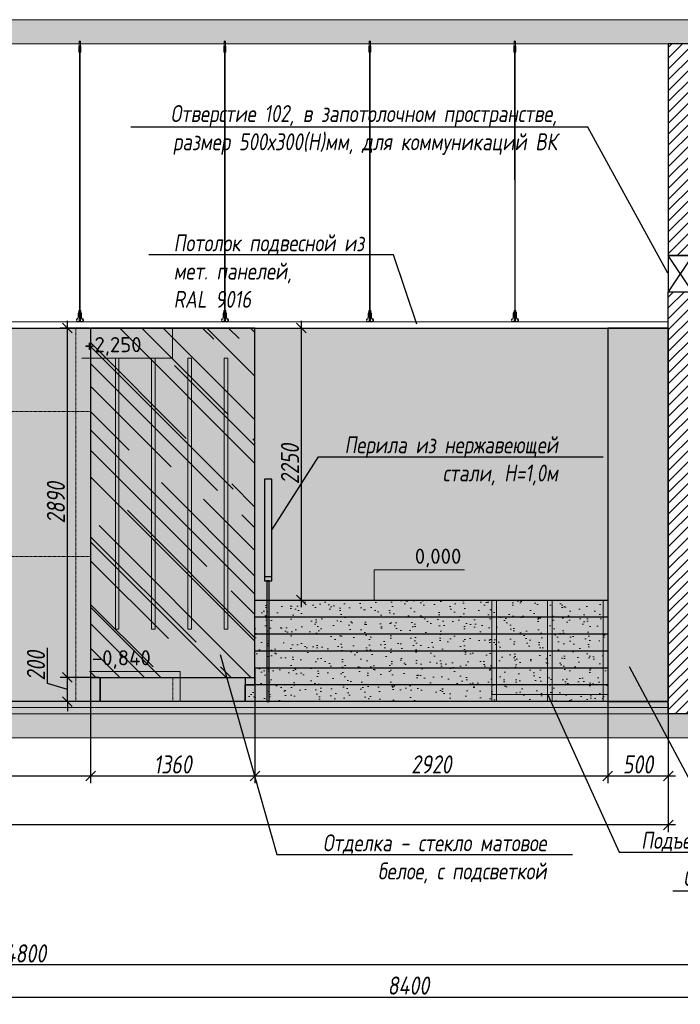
# Model space of a CAD drawing. Header units: millimetres. Extents: x -173851 to 481338, y -267897 to -21875.
# Tile 21 of 126: x -84043 to -78576, y -259820 to -251676. Entities that reach past the tile are written whole.
import ezdxf
from ezdxf import colors
from ezdxf.entities.mleader import LeaderData, LeaderLine
from ezdxf.math import Vec2, Vec3

# ---------------------------------------------------------------- set-up
doc = ezdxf.new("R2010")
doc.units = ezdxf.units.MM
doc.linetypes.add('DASHDOT', pattern=[25.4, 12.7, -6.35, 0, -6.35])
doc.layers.get('Defpoints').update_dxf_attribs({"color": 31})
for name, color, linetype, lineweight in [('01 Остекление', 152, 'Continuous', 5), ('3_RC_Ceiling', 253, 'Continuous', 5), ('A-DETL-GENF', 7, 'Continuous', 5), ('dim_obm', 94, 'Continuous', 9)]:
    doc.layers.add(name, color=color, linetype=linetype, lineweight=lineweight)
doc.layers.add('A-GLAS', color=7, linetype='Continuous')
for name, color, linetype, lineweight, true_color in [('dim_per', 7, 'Continuous', 9, 0x172e00), ('dim_razv', 7, 'DASHDOT', 9, 0x0d1b0d), ('МеБель', 7, 'Continuous', 5, 0x3900e6)]:
    doc.layers.add(name, color=color, linetype=linetype, lineweight=lineweight, true_color=true_color)
doc.styles.add('fl_iso paper', font='isocpeur.ttf', dxfattribs={"width": 0.8, "oblique": 10})
doc.styles.add('GODT type AU', font='isocpeur.ttf')
doc.styles.add('ГОСТ', font='isocpeur.ttf')
doc.dimstyles.new('In tre 1_50', dxfattribs={"dimtxt": 150, "dimasz": 80, "dimexe": 60, "dimexo": 10, "dimgap": 20, "dimtad": 1, "dimdec": 0, "dimrnd": 5, "dimzin": 0, "dimdsep": 46, "dimtxsty": 'fl_iso paper', "dimblk": 'OBLIQUE', "dimcen": 0, "dimdle": 60, "dimadec": 0, "dimazin": 0, "dimtfac": 1, "dimtdec": 0, "dimtofl": 0, "dimtmove": 1, "dimatfit": 1, "dimfxl": 40, "dimtolj": 1, "dimtzin": 0, "dimarcsym": 1})

# ---------------------------------------------------------------- blocks, each defined once
blk = doc.blocks.new('*U538')
at = {"layer": '3_RC_Ceiling', "ltscale": 20}
for p, q in [((490272.3, -63338.4), (490277.8, -63338.4)), ((490274.8, -63286.1), (490274.8, -63346)), ((490284.8, -63324.2), (490274.8, -63324.2)), ((490284.8, -63346), (490274.8, -63346)), ((490277.8, -63325.4), (490277.8, -63346)), ((490277.8, -63373.7), (490277.8, -63333)), ((490279.8, -63281.2), (490279.8, -63300.4)), ((490281.8, -63325.4), (490281.8, -63346)), ((490281.8, -63373.7), (490281.8, -63332.9)), ((490281.8, -63338.4), (490287.3, -63338.4)), ((490284.8, -63286.1), (490284.8, -63346)), ((490272.3, -63366.9), (490277.8, -63366.9)), ((490277.9, -65491.9), (490277.8, -63380)), ((490281.8, -63366.9), (490287.3, -63366.9)), ((490281.9, -65491.9), (490281.8, -63380)), ((490272.4, -65524.1), (490277.9, -65524.1)), ((490272.4, -65552.6), (490277.9, -65552.6)), ((490277.9, -65511.1), (490277.9, -65482.6)), ((490277.9, -65559.3), (490277.9, -65518.6)), ((490281.9, -65511.1), (490281.9, -65482.6)), ((490281.9, -65559.4), (490281.9, -65518.6)), ((490281.9, -65524.1), (490287.4, -65524.1)), ((490281.9, -65552.6), (490287.4, -65552.6)), ((490285.6, -65568.8), (490274.1, -65568.8)), ((490274.1, -65586.8), (490274.1, -65597.8)), ((490274.1, -65597.8), (490274.1, -65604.3)), ((490276.5, -65574.8), (490276.5, -65571.4)), ((490277.9, -65570.9), (490277, -65570.9)), ((490277.9, -65575.3), (490277, -65575.3)), ((490277.4, -65574.8), (490277.3, -65570.9)), ((490277.9, -65574.8), (490277.4, -65574.8)), ((490277.9, -65582.5), (490277.9, -65566.3)), ((490281.9, -65582.5), (490281.9, -65566.3)), ((490282.8, -65570.9), (490281.9, -65570.9)), ((490282.4, -65574.8), (490281.9, -65574.8)), ((490282.8, -65575.3), (490281.9, -65575.3)), ((490282.4, -65574.8), (490282.4, -65570.9)), ((490283.3, -65574.8), (490283.3, -65571.4)), ((490285.6, -65586.8), (490285.6, -65597.8)), ((490285.6, -65597.8), (490285.6, -65604.3))]:
    blk.add_line(p, q, dxfattribs=at)
at = {"layer": '3_RC_Ceiling', "ltscale": 20, "elevation": -5.1}
blk.add_lwpolyline([(490272.3, -63327.7), (490272.3, -63378.5, 0.311691), (490287.3, -63378.5), (490287.3, -63327.7, 0.333333)], format="xyb", close=True, dxfattribs=at)
at = {"layer": '3_RC_Ceiling', "ltscale": 20}
for points in [[(490282, -63333.4, 0.15158), (490281.8, -63333, 0.106977), (490281.4, -63332.5, 0.07462), (490280.7, -63332.2, 0.061287), (490279.8, -63332.1, 0.061287), (490279, -63332.2, 0.07462), (490278.3, -63332.5, 0.106977), (490277.8, -63333, 0.15158), (490277.7, -63333.4, 0.156429), (490277.8, -63333.9, 0.106977)], [(490282, -63333.5, -0.164855), (490281.8, -63333.9, -0.106977)], [(490282, -63373.2, -0.15158), (490281.8, -63373.7, -0.106977), (490281.4, -63374.1, -0.07462), (490280.7, -63374.4, -0.061287), (490279.8, -63374.5, -0.061287), (490279, -63374.4, -0.07462), (490278.3, -63374.1, -0.106977), (490277.8, -63373.7, -0.15158), (490277.7, -63373.2, -0.156429), (490277.8, -63372.7, -0.106977)], [(490281.8, -63372.7, -0.164855), (490282, -63373.2, -0.15158)], [(490287.4, -65524.7, -0.160742), (490293.9, -65538), (490293.9, -65568.4, 0.196304), (490301, -65585.9, -0.186577), (490301.9, -65587.9, 0.403263), (490303.4, -65589.3), (490303.4, -65589.3, 0.315299), (490304.8, -65588.4), (490305, -65587.7, -0.253979), (490306.1, -65586.8, -0.113914), (490306.5, -65586.8, -0.349227), (490307.7, -65588.2), (490307.7, -65590.4, -0.065543), (490307.5, -65591.7), (490306.1, -65596.9, -0.339454), (490296.4, -65604.3), (490263.3, -65604.3, -0.339454), (490253.6, -65596.9), (490252.2, -65591.7, -0.065543), (490252, -65590.4), (490252, -65588.2, -0.349227), (490253.2, -65586.8, -0.113914), (490253.6, -65586.8, -0.253979), (490254.7, -65587.7), (490254.9, -65588.4, 0.315299), (490256.4, -65589.3), (490256.4, -65589.3, 0.403263), (490257.9, -65587.9, -0.186577), (490258.7, -65585.9, 0.196304), (490265.9, -65568.4), (490265.9, -65538, -0.160742), (490272.4, -65524.7)], [(490282, -65519.1, 0.15158), (490281.9, -65518.6, 0.106977), (490281.4, -65518.2, 0.07462), (490280.7, -65517.9, 0.061287), (490279.9, -65517.8, 0.061287), (490279, -65517.9, 0.07462), (490278.3, -65518.2, 0.106977), (490277.8, -65518.6, 0.15158), (490277.7, -65519.1, 0.156429), (490277.9, -65519.6, 0.106977)], [(490282, -65519.1, -0.164855), (490281.9, -65519.6, -0.106977)], [(490285.6, -65588.8), (490286.4, -65588.8, 0.414214), (490286.9, -65588.3), (490286.9, -65587.3, 0.414214), (490286.4, -65586.8), (490273.4, -65586.8, 0.414214), (490272.9, -65587.3), (490272.9, -65588.3, 0.414214), (490273.4, -65588.8), (490274.1, -65588.8)], [(490285.6, -65595.8), (490286.4, -65595.8, -0.414214), (490286.9, -65596.3), (490286.9, -65597.3, -0.414214), (490286.4, -65597.8), (490273.4, -65597.8, -0.414214), (490272.9, -65597.3), (490272.9, -65596.3, -0.414214), (490273.4, -65595.8), (490274.1, -65595.8)], [(490285.6, -65604.3), (490285.6, -65605.3, -0.414214), (490282.6, -65608.3), (490277.1, -65608.3, -0.414214), (490274.1, -65605.3), (490274.1, -65604.3)], [(490282, -65558.9, -0.15158), (490281.9, -65559.3, -0.106977), (490281.4, -65559.8, -0.07462), (490280.7, -65560.1, -0.061287), (490279.9, -65560.2, -0.061287), (490279, -65560.1, -0.07462), (490278.3, -65559.8, -0.106977), (490277.8, -65559.3, -0.15158), (490277.7, -65558.9, -0.156429), (490277.9, -65558.4, -0.106977)], [(490281.9, -65558.4, -0.164855), (490282, -65558.9, -0.15158)]]:
    blk.add_lwpolyline(points, format="xyb", dxfattribs=at)
blk.add_lwpolyline([(490272.4, -65513.4), (490272.4, -65564.2, 0.311691), (490287.4, -65564.2), (490287.4, -65513.4, 0.333333)], format="xyb", close=True, dxfattribs=at)
at = {"layer": '3_RC_Ceiling', "ltscale": 20, "const_width": 2.22}
blk.add_lwpolyline([(490307.6, -65584.7, -1), (490312.1, -65584.7), (490312.1, -65586.3, -0.267949), (490311.4, -65587.5, 0.57735), (490311.4, -65589.9, -0.267949), (490312.1, -65591.1), (490312.1, -65593.7, -0.267949), (490311.4, -65594.9, 0.57735), (490311.4, -65597.3, -0.267949), (490312.1, -65598.5), (490312.1, -65601.2, -0.267949), (490311.4, -65602.4, 0.57735), (490311.4, -65604.8, -0.267949), (490312.1, -65606), (490312.1, -65608.8, -0.414214), (490310.7, -65610.2), (490304.5, -65610.2, -0.247529), (490303.3, -65609.6, 0.247529), (490302.2, -65609), (490298.3, -65609, 0.247529), (490297.1, -65609.6, -0.247529), (490296, -65610.2), (490282.3, -65610.2, -0.267949), (490281.1, -65609.5, 0.57735), (490278.7, -65609.5, -0.267949), (490277.5, -65610.2), (490263.7, -65610.2, -0.247529), (490262.6, -65609.6, 0.247529), (490261.4, -65609), (490257.6, -65609, 0.247529), (490256.4, -65609.6, -0.247529), (490255.3, -65610.2), (490249, -65610.2, -0.414214), (490247.6, -65608.8), (490247.6, -65606, -0.267949), (490248.3, -65604.8, 0.57735), (490248.3, -65602.4, -0.267949), (490247.6, -65601.2), (490247.6, -65598.5, -0.267949), (490248.3, -65597.3, 0.57735), (490248.3, -65594.9, -0.267949), (490247.6, -65593.7), (490247.6, -65591.1, -0.267949), (490248.3, -65589.9, 0.57735), (490248.3, -65587.5, -0.267949), (490247.6, -65586.3), (490247.6, -65584.7, -1), (490252.1, -65584.7, -1)], format="xyb", dxfattribs=at)
at = {"layer": '3_RC_Ceiling', "ltscale": 20, "flags": 128}
blk.add_lwpolyline([(490285.6, -65586.8, -0.414214), (490286.1, -65586.3), (490286.6, -65586.3), (490286.6, -65573.3), (490286.1, -65573.3, -0.414214), (490285.6, -65572.8), (490285.6, -65567.9), (490274.1, -65567.9), (490274.1, -65572.8, -0.414214), (490273.6, -65573.3), (490273.1, -65573.3), (490273.1, -65586.3), (490273.6, -65586.3, -0.414214), (490274.1, -65586.8)], format="xyb", dxfattribs=at)
at = {"layer": '3_RC_Ceiling', "ltscale": 20}
for centre in [(490279.8, -63342.2), (490279.8, -63362.2), (490279.9, -65527.8), (490279.9, -65547.8)]:
    blk.add_circle(centre, 1.6, dxfattribs=at)
for centre, radius, start, end in [((490279.8, -63352.2), 2.8, 131.81165, 228.19115), ((490279.8, -63352.2), 2.8, 131.81165, 228.19115), ((490279.8, -63352.2), 2.8, 48.19102, 131.81165), ((490279.8, -63352.2), 2.8, 228.19115, 311.81178), ((490279.8, -63352.2), 2.8, 311.81178, 48.19102), ((490279.9, -65537.8), 2.8, 131.81165, 228.19115), ((490279.9, -65537.8), 2.8, 131.81165, 228.19115), ((490279.9, -65537.8), 2.8, 48.19102, 131.81165), ((490279.9, -65537.8), 2.8, 228.19115, 311.81178), ((490279.9, -65537.8), 2.8, 311.81178, 48.19102), ((490277, -65571.4), 0.5, 90.0014, 180.0014), ((490277, -65574.8), 0.5, 180.0014, 270.0014), ((490278.4, -65582.5), 0.531, 180.0014, 219.64067), ((490279.1, -65581.9), 1.44, 219.64067, 243.43635), ((490279.6, -65581), 2.48, 243.43635, 258.30048), ((490279.9, -65579.5), 3.99, 258.30048, 270.0014), ((490279.9, -65579.5), 3.99, 270.0014, 281.70232), ((490280.2, -65581), 2.48, 281.70232, 296.56645), ((490280.6, -65581.9), 1.44, 296.56645, 320.36213), ((490281.3, -65582.5), 0.531, 320.36213, 0.0014), ((490282.8, -65571.4), 0.5, 0.0014, 90.0014), ((490282.8, -65574.8), 0.5, 270.0014, 0.0014)]:
    blk.add_arc(centre, radius, start, end, dxfattribs=at)
blk = doc.blocks.new('*U856')
at = {"layer": '3_RC_Ceiling'}
blk.add_blockref('*U538', (-490279.9, 65157.8, 2.5), dxfattribs=at)
blk = doc.blocks.new('*U857')
at = {"color": 0, "linetype": 'ByBlock', "lineweight": -2, "transparency": 16777216}
for p in [(0, 0), (1200, 0), (2400, 0), (3600, 0)]:
    blk.add_blockref('*U856', p, dxfattribs=at)
blk = doc.blocks.new('*U174')
h = blk.add_hatch(color=256)
h.paths.add_polyline_path([(-1212, 212), (-1184, 240), (-1000, 57), (-1000, 0)])
h.paths.add_polyline_path([(-816, 240), (-788, 212), (-1000, 0), (-1000, 57)])
for p, q in [((-1000, 500), (-2500, 500)), ((-1000, 0), (-1000, 500)), ((-1500, 0), (0, 0))]:
    blk.add_line(p, q)
at = {"style": 'ГОСТ', "oblique": 10}
blk.add_attdef('ОТМЕТКА', (-2585, 600), '', height=350, dxfattribs=at)
blk = doc.blocks.new('*U175')
h = blk.add_hatch(color=256)
h.paths.add_polyline_path([(-1212, -212), (-1184, -240), (-1000, -57), (-1000, 0)])
h.paths.add_polyline_path([(-816, -240), (-788, -212), (-1000, 0), (-1000, -57)])
for p, q in [((-1500, 0), (0, 0)), ((-1000, 0), (-1000, -500)), ((-1000, -500), (-2500, -500))]:
    blk.add_line(p, q)
at = {"style": 'ГОСТ', "oblique": 10}
blk.add_attdef('ОТМЕТКА', (-2585, -400), '', height=350, dxfattribs=at)
blk = doc.blocks.new('_Oblique')
at = {"color": 0, "linetype": 'ByBlock', "lineweight": -2}
blk.add_line((-0.5, -0.5), (0.5, 0.5), dxfattribs=at)
blk = doc.blocks.new('*D876')
at = {"color": 0, "linetype": 'ByBlock', "lineweight": -2, "transparency": 16777216}
for p, q in [((-83456.2, -257094.2), (-83456.2, -257991.2)), ((-90926.2, -257280.5), (-90926.2, -257991.2)), ((-90986.2, -257931.2), (-83396.2, -257931.2))]:
    blk.add_line(p, q, dxfattribs=at)
at = {"layer": 'Defpoints', "color": 0, "linetype": 'ByBlock', "transparency": 16777216}
for p in [(-83456.2, -257084.2), (-90926.2, -257270.5), (-83456.2, -257931.2)]:
    blk.add_point(p, dxfattribs=at)
at = {"color": 0, "linetype": 'ByBlock', "lineweight": -2, "transparency": 16777216, "xscale": 80, "yscale": 80, "zscale": 80, "rotation": 180}
blk.add_blockref('_Oblique', (-90926.2, -257931.2), dxfattribs=at)
at = {"color": 0, "linetype": 'ByBlock', "lineweight": -2, "transparency": 16777216, "xscale": 80, "yscale": 80, "zscale": 80}
blk.add_blockref('_Oblique', (-83456.2, -257931.2), dxfattribs=at)
at = {"color": 0, "linetype": 'ByBlock', "transparency": 16777216, "insert": (-87191.2, -257836.2), "char_height": 150, "attachment_point": 5, "style": 'fl_iso paper'}
blk.add_mtext('\\A1;7470', dxfattribs=at)
blk = doc.blocks.new('*D877')
at = {"color": 0, "linetype": 'ByBlock', "lineweight": -2, "transparency": 16777216}
for p, q in [((-83456.2, -257094.2), (-83456.2, -257991.2)), ((-82096.2, -257046.5), (-82096.2, -257991.2)), ((-83516.2, -257931.2), (-82036.2, -257931.2))]:
    blk.add_line(p, q, dxfattribs=at)
at = {"layer": 'Defpoints', "color": 0, "linetype": 'ByBlock', "transparency": 16777216}
for p in [(-83456.2, -257084.2), (-82096.2, -257036.5), (-82096.2, -257931.2)]:
    blk.add_point(p, dxfattribs=at)
at = {"color": 0, "linetype": 'ByBlock', "lineweight": -2, "transparency": 16777216, "xscale": 80, "yscale": 80, "zscale": 80, "rotation": 180}
blk.add_blockref('_Oblique', (-83456.2, -257931.2), dxfattribs=at)
at = {"color": 0, "linetype": 'ByBlock', "lineweight": -2, "transparency": 16777216, "xscale": 80, "yscale": 80, "zscale": 80}
blk.add_blockref('_Oblique', (-82096.2, -257931.2), dxfattribs=at)
at = {"color": 0, "linetype": 'ByBlock', "transparency": 16777216, "insert": (-82776.2, -257836.2), "char_height": 150, "attachment_point": 5, "style": 'fl_iso paper'}
blk.add_mtext('\\A1;1360', dxfattribs=at)
blk = doc.blocks.new('*D878')
at = {"color": 0, "linetype": 'ByBlock', "lineweight": -2, "transparency": 16777216}
for p, q in [((-82096.2, -257046.5), (-82096.2, -257991.2)), ((-79176.2, -257186.5), (-79176.2, -257991.2)), ((-82156.2, -257931.2), (-79116.2, -257931.2))]:
    blk.add_line(p, q, dxfattribs=at)
at = {"layer": 'Defpoints', "color": 0, "linetype": 'ByBlock', "transparency": 16777216}
for p in [(-82096.2, -257036.5), (-79176.2, -257176.5), (-79176.2, -257931.2)]:
    blk.add_point(p, dxfattribs=at)
at = {"color": 0, "linetype": 'ByBlock', "lineweight": -2, "transparency": 16777216, "xscale": 80, "yscale": 80, "zscale": 80, "rotation": 180}
blk.add_blockref('_Oblique', (-82096.2, -257931.2), dxfattribs=at)
at = {"color": 0, "linetype": 'ByBlock', "lineweight": -2, "transparency": 16777216, "xscale": 80, "yscale": 80, "zscale": 80}
blk.add_blockref('_Oblique', (-79176.2, -257931.2), dxfattribs=at)
at = {"color": 0, "linetype": 'ByBlock', "transparency": 16777216, "insert": (-80636.2, -257836.2), "char_height": 150, "attachment_point": 5, "style": 'fl_iso paper'}
blk.add_mtext('\\A1;2920', dxfattribs=at)
blk = doc.blocks.new('*D879')
at = {"color": 0, "linetype": 'ByBlock', "lineweight": -2, "transparency": 16777216}
for p, q in [((-79176.2, -257186.5), (-79176.2, -257991.2)), ((-78676.3, -257326.4), (-78676.3, -257991.2)), ((-79236.2, -257931.2), (-78616.3, -257931.2))]:
    blk.add_line(p, q, dxfattribs=at)
at = {"layer": 'Defpoints', "color": 0, "linetype": 'ByBlock', "transparency": 16777216}
for p in [(-79176.2, -257176.5), (-78676.3, -257316.4), (-78676.3, -257931.2)]:
    blk.add_point(p, dxfattribs=at)
at = {"color": 0, "linetype": 'ByBlock', "lineweight": -2, "transparency": 16777216, "xscale": 80, "yscale": 80, "zscale": 80, "rotation": 180}
blk.add_blockref('_Oblique', (-79176.2, -257931.2), dxfattribs=at)
at = {"color": 0, "linetype": 'ByBlock', "lineweight": -2, "transparency": 16777216, "xscale": 80, "yscale": 80, "zscale": 80}
blk.add_blockref('_Oblique', (-78676.3, -257931.2), dxfattribs=at)
at = {"color": 0, "linetype": 'ByBlock', "transparency": 16777216, "insert": (-78926.3, -257836.2), "char_height": 150, "attachment_point": 5, "style": 'fl_iso paper'}
blk.add_mtext('\\A1;500', dxfattribs=at)
blk = doc.blocks.new('*D880')
at = {"color": 0, "linetype": 'ByBlock', "lineweight": -2, "transparency": 16777216}
for p, q in [((-91925.6, -256904.5), (-91925.6, -258396)), ((-78676.3, -257326.4), (-78676.3, -258396)), ((-78616.3, -258336), (-91985.6, -258336))]:
    blk.add_line(p, q, dxfattribs=at)
at = {"layer": 'Defpoints', "color": 0, "linetype": 'ByBlock', "transparency": 16777216}
for p in [(-91925.6, -256894.5), (-78676.3, -257316.4), (-91925.6, -258336)]:
    blk.add_point(p, dxfattribs=at)
at = {"color": 0, "linetype": 'ByBlock', "lineweight": -2, "transparency": 16777216, "xscale": 80, "yscale": 80, "zscale": 80, "rotation": 180}
blk.add_blockref('_Oblique', (-91925.6, -258336), dxfattribs=at)
at = {"color": 0, "linetype": 'ByBlock', "lineweight": -2, "transparency": 16777216, "xscale": 80, "yscale": 80, "zscale": 80}
blk.add_blockref('_Oblique', (-78676.3, -258336), dxfattribs=at)
at = {"color": 0, "linetype": 'ByBlock', "transparency": 16777216, "insert": (-85301, -258241), "char_height": 150, "attachment_point": 5, "style": 'fl_iso paper'}
blk.add_mtext('\\A1;13250', dxfattribs=at)
blk = doc.blocks.new('*D886')
at = {"color": 0, "linetype": 'ByBlock', "lineweight": -2, "transparency": 16777216}
for p, q in [((-83813.9, -257166.9), (-83813.9, -256872.5)), ((-83648.9, -257116.4), (-83648.9, -257036.4)), ((-83648.9, -257216.4), (-83813.9, -257166.9)), ((-83386.2, -257116.4), (-83708.9, -257116.4)), ((-83648.9, -257316.4), (-83648.9, -257116.4)), ((-83386.2, -257316.4), (-83708.9, -257316.4)), ((-83648.9, -257316.4), (-83648.9, -257396.4))]:
    blk.add_line(p, q, dxfattribs=at)
at = {"layer": 'Defpoints', "color": 0, "linetype": 'ByBlock', "transparency": 16777216}
for p in [(-83648.9, -257116.4), (-83376.2, -257116.4), (-83376.2, -257316.4)]:
    blk.add_point(p, dxfattribs=at)
at = {"color": 0, "linetype": 'ByBlock', "lineweight": -2, "transparency": 16777216, "xscale": 80, "yscale": 80, "zscale": 80}
for p, rotation in [((-83648.9, -257116.4), 270), ((-83648.9, -257316.4), 90)]:
    blk.add_blockref('_Oblique', p, dxfattribs=dict(at, rotation=rotation))
at = {"color": 0, "linetype": 'ByBlock', "transparency": 16777216, "insert": (-83908.9, -257019.7), "char_height": 150, "attachment_point": 5, "rotation": 90, "style": 'fl_iso paper'}
blk.add_mtext('\\A1;200', dxfattribs=at)
blk = doc.blocks.new('*D887')
at = {"color": 0, "linetype": 'ByBlock', "lineweight": -2, "transparency": 16777216}
for p, q in [((-83466.2, -254226.5), (-83708.9, -254226.5)), ((-83648.9, -257176.4), (-83648.9, -254166.5)), ((-83386.2, -257116.4), (-83708.9, -257116.4))]:
    blk.add_line(p, q, dxfattribs=at)
at = {"layer": 'Defpoints', "color": 0, "linetype": 'ByBlock', "transparency": 16777216}
for p in [(-83648.9, -254226.5), (-83456.2, -254226.5), (-83376.2, -257116.4)]:
    blk.add_point(p, dxfattribs=at)
at = {"color": 0, "linetype": 'ByBlock', "lineweight": -2, "transparency": 16777216, "xscale": 80, "yscale": 80, "zscale": 80}
for p, rotation in [((-83648.9, -254226.5), 90), ((-83648.9, -257116.4), 270)]:
    blk.add_blockref('_Oblique', p, dxfattribs=dict(at, rotation=rotation))
at = {"color": 0, "linetype": 'ByBlock', "transparency": 16777216, "insert": (-83743.9, -255671.5), "char_height": 150, "attachment_point": 5, "rotation": 90, "style": 'fl_iso paper'}
blk.add_mtext('\\A1;2890', dxfattribs=at)
blk = doc.blocks.new('*D888')
at = {"color": 0, "linetype": 'ByBlock', "lineweight": -2, "transparency": 16777216}
for p, q in [((-81847.1, -254226.5), (-81651.5, -254226.5)), ((-81711.5, -256536.5), (-81711.5, -254166.5)), ((-81847.1, -256476.5), (-81651.5, -256476.5))]:
    blk.add_line(p, q, dxfattribs=at)
at = {"layer": 'Defpoints', "color": 0, "linetype": 'ByBlock', "transparency": 16777216}
for p in [(-81857.1, -254226.5), (-81711.5, -254226.5), (-81857.1, -256476.5)]:
    blk.add_point(p, dxfattribs=at)
at = {"color": 0, "linetype": 'ByBlock', "lineweight": -2, "transparency": 16777216, "xscale": 80, "yscale": 80, "zscale": 80}
for p, rotation in [((-81711.5, -254226.5), 90), ((-81711.5, -256476.5), 270)]:
    blk.add_blockref('_Oblique', p, dxfattribs=dict(at, rotation=rotation))
at = {"color": 0, "linetype": 'ByBlock', "transparency": 16777216, "insert": (-81806.5, -255351.5), "char_height": 150, "attachment_point": 5, "rotation": 90, "style": 'fl_iso paper'}
blk.add_mtext('\\A1;2250', dxfattribs=at)
blk = doc.blocks.new('*U874')
h = blk.add_hatch(color=256)
h.paths.add_polyline_path([(1212, 212), (1184, 240), (1000, 57), (1000, 0)])
h.paths.add_polyline_path([(816, 240), (788, 212), (1000, 0), (1000, 57)])
for p, q in [((1000, 0), (1000, 500)), ((1000, 500), (2500, 500)), ((1500, 0), (0, 0))]:
    blk.add_line(p, q)
at = {"style": 'ГОСТ', "oblique": 10}
blk.add_attdef('ОТМЕТКА', (1500, 600), '', height=350, dxfattribs=at)
blk = doc.blocks.new('*D890')
at = {"color": 0, "linetype": 'ByBlock', "lineweight": -2, "transparency": 16777216}
for p, q in [((-76625.9, -258894.5), (-76625.9, -259820.2)), ((-85025.9, -259620.9), (-85025.9, -259820.2)), ((-85085.9, -259760.2), (-76565.9, -259760.2))]:
    blk.add_line(p, q, dxfattribs=at)
at = {"layer": 'Defpoints', "color": 0, "linetype": 'ByBlock', "transparency": 16777216}
for p in [(-76625.9, -258884.5), (-85025.9, -259610.9), (-76625.9, -259760.2)]:
    blk.add_point(p, dxfattribs=at)
at = {"color": 0, "linetype": 'ByBlock', "lineweight": -2, "transparency": 16777216, "xscale": 80, "yscale": 80, "zscale": 80, "rotation": 180}
blk.add_blockref('_Oblique', (-85025.9, -259760.2), dxfattribs=at)
at = {"color": 0, "linetype": 'ByBlock', "lineweight": -2, "transparency": 16777216, "xscale": 80, "yscale": 80, "zscale": 80}
blk.add_blockref('_Oblique', (-76625.9, -259760.2), dxfattribs=at)
at = {"color": 0, "linetype": 'ByBlock', "transparency": 16777216, "insert": (-80825.9, -259665.2), "char_height": 150, "attachment_point": 5, "style": 'fl_iso paper'}
blk.add_mtext('\\A1;8400', dxfattribs=at)
blk = doc.blocks.new('*D891')
at = {"color": 0, "linetype": 'ByBlock', "lineweight": -2, "transparency": 16777216}
for p, q in [((-91425.9, -258952.6), (-91425.9, -259554.6)), ((-76625.9, -258894.5), (-76625.9, -259554.6)), ((-76565.9, -259494.6), (-91485.9, -259494.6))]:
    blk.add_line(p, q, dxfattribs=at)
at = {"layer": 'Defpoints', "color": 0, "linetype": 'ByBlock', "transparency": 16777216}
for p in [(-76625.9, -258884.5), (-91425.9, -258942.6), (-91425.9, -259494.6)]:
    blk.add_point(p, dxfattribs=at)
at = {"color": 0, "linetype": 'ByBlock', "lineweight": -2, "transparency": 16777216, "xscale": 80, "yscale": 80, "zscale": 80, "rotation": 180}
blk.add_blockref('_Oblique', (-91425.9, -259494.6), dxfattribs=at)
at = {"color": 0, "linetype": 'ByBlock', "lineweight": -2, "transparency": 16777216, "xscale": 80, "yscale": 80, "zscale": 80}
blk.add_blockref('_Oblique', (-76625.9, -259494.6), dxfattribs=at)
at = {"color": 0, "linetype": 'ByBlock', "transparency": 16777216, "insert": (-84025.9, -259399.6), "char_height": 150, "attachment_point": 5, "style": 'fl_iso paper'}
blk.add_mtext('\\A1;14800', dxfattribs=at)

msp = doc.modelspace()

# ---------------------------------------------------------------- hatches: boundary and pattern name
at = {"lineweight": 13}
h = msp.add_hatch(color=253, dxfattribs=at)
h.dxf.hatch_style = 1
h.set_gradient(color1=(109, 105, 221), color2=(240, 241, 245), name='INVCURVED')
h.paths.add_polyline_path([(-79176.2, -257316.4), (-78676.3, -257316.4), (-78676.3, -254226.5), (-79176.2, -254226.5)])
at = {"layer": '01 Остекление', "linetype": 'ByBlock', "transparency": 33554534}
h = msp.add_hatch(dxfattribs=at)
h.set_pattern_fill('AR-RROOF', color=256, scale=15, angle=-45, style=0)
h.paths.add_polyline_path([(-83456.2, -257116.4), (-82096.3, -257116.4), (-82096.3, -254226.5), (-83456.2, -254226.5)])
at = {"layer": 'A-DETL-GENF'}
h = msp.add_hatch(dxfattribs=at)
h.set_pattern_fill('ANSI35', color=256, scale=20, style=0)
h.set_pattern_definition([(45, (-212721.26, -259515.9), (-89.80256, 89.80256), []), (45, (-212631.46, -259515.9), (-89.80256, 89.80256), [158.75, -31.75, 0, -31.75])])
h.paths.add_polyline_path([(-91925.6, -251876.5), (-75181.8, -251876.5), (-75181.8, -251676.5), (-91925.6, -251676.5)])
h = msp.add_hatch(dxfattribs=at)
h.set_pattern_fill('ANSI31', color=8, scale=20, style=0)
h.paths.add_polyline_path([(-78676.3, -253926.5), (-78476.2, -253926.5), (-78476.2, -257416.4), (-78676.3, -257416.4)])
h.paths.add_polyline_path([(-78676.3, -253626.5), (-78476.2, -253626.5), (-78476.2, -251876.5), (-78676.3, -251876.5)])
h = msp.add_hatch(dxfattribs=at)
h.set_pattern_fill('AR-CONC', color=256, style=0)
h.set_pattern_definition([(50, (-212721.26, -265157.73), (182.18467, -15.93909), [19.05, -209.55]), (355, (-212721.26, -265157.73), (-35.24342, 191.05685), [15.24, -167.64058]), (100.45144, (-212706.08, -265159.06), (146.94125, 175.11775), [16.19, -178.09024]), (46.1842, (-212721.26, -265106.93), (271.07904, -42.04233), [28.575, -314.325]), (96.63556, (-212698.67, -265110.44), (237.40413, 247.4261), [24.285, -267.1356]), (351.18415, (-212721.26, -265106.93), (237.40413, 247.4261), [22.85997, -251.45973]), (21, (-212695.86, -265119.63), (151.61439, -102.2652), [19.05, -209.55]), (326, (-212695.86, -265119.63), (61.80203, 184.18797), [15.24, -167.64]), (71.45144, (-212683.23, -265128.15), (213.41642, 81.92277), [16.19, -178.08994]), (37.5, (-212721.26, -265157.73), (3.088603, 84.55504), [0, -165.608, 0, -170.18, 0, -168.275]), (7.5, (-212721.26, -265157.73), (66.81966, 100.180575), [0, -97.028, 0, -161.798, 0, -64.135]), (327.5, (-212777.9, -265157.73), (135.590595, -5.728744), [0, -63.5, 0, -198.12, 0, -262.89]), (317.5, (-212803.3, -265157.73), (148.12918, 25.42649), [0, -82.55, 0, -131.572, 0, -186.69])])
h.paths.add_polyline_path([(-91925.5, -257366.5), (-78676.2, -257366.4), (-78676.2, -257316.4), (-91925.5, -257316.5)])
h = msp.add_hatch(dxfattribs=at)
h.set_pattern_fill('ANSI35', color=256, scale=20, style=0)
h.set_pattern_definition([(45, (-212721.26, -265157.73), (-89.80256, 89.80256), []), (45, (-212631.46, -265157.73), (-89.80256, 89.80256), [158.75, -31.75, 0, -31.75])])
h.paths.add_polyline_path([(-92176.4, -257616.5), (-78476.2, -257616.4), (-78476.2, -257416.4), (-92176.4, -257416.5)])
h = msp.add_hatch(dxfattribs=at)
h.set_pattern_fill('ANSI35', color=256, scale=10, style=0)
h.set_pattern_definition([(45, (-212721.26, -265157.73), (-44.90128, 44.90128), []), (45, (-212676.36, -265157.73), (-44.90128, 44.90128), [79.375, -15.875, 0, -15.875])])
h.paths.add_polyline_path([(-78676.2, -257416.4), (-91925.5, -257416.5), (-91925.5, -257366.5), (-78676.2, -257366.4)])
at = {"layer": 'A-GLAS', "true_color": 0xffffff, "transparency": 33554585}
h = msp.add_hatch(color=7, dxfattribs=at)
h.dxf.hatch_style = 1
h.paths.add_polyline_path([(-90926.2, -257316.5), (-90926.2, -253316.5), (-84179.3, -253316.5), (-84179.3, -254226.5), (-78676.3, -254226.5), (-78676.3, -257316.4)])
at = {"layer": 'dim_razv', "true_color": 0xffffff, "transparency": 33554687}
h = msp.add_hatch(dxfattribs=at)
h.set_pattern_fill('AR-SAND', scale=3, angle=315)
h.paths.add_polyline_path([(-83376.2, -257116.4), (-82176.2, -257116.4), (-82176.2, -257316.4), (-83376.2, -257316.4)])
h.paths.add_polyline_path([(-84179.3, -254226.5), (-83456.2, -254226.5), (-83456.2, -257116.4), (-83376.2, -257116.4), (-83376.2, -257316.4), (-84179.3, -257316.5)])
h.paths.add_polyline_path([(-90926.2, -257316.5), (-84229.3, -257316.5), (-84229.3, -253316.5), (-90926.2, -253316.5)])
h = msp.add_hatch(dxfattribs=at)
h.set_pattern_fill('AR-SAND', scale=3, angle=315)
h.paths.add_polyline_path([(-79176.2, -257176.5), (-82176.2, -257176.5), (-82176.2, -257316.4), (-79176.2, -257316.4)])
h.paths.add_polyline_path([(-79176.2, -257036.5), (-82096.2, -257036.5), (-82096.2, -257176.5), (-79176.2, -257176.5)])
h.paths.add_polyline_path([(-79176.2, -256896.5), (-82096.2, -256896.5), (-82096.2, -257036.5), (-79176.2, -257036.5)])
h.paths.add_polyline_path([(-79176.2, -256756.5), (-82096.2, -256756.5), (-82096.2, -256896.5), (-79176.2, -256896.5)])
h.paths.add_polyline_path([(-79176.2, -256616.5), (-82096.2, -256616.5), (-82096.2, -256756.5), (-79176.2, -256756.5)])
h.paths.add_polyline_path([(-79176.2, -256476.5), (-82096.2, -256476.5), (-82096.2, -256616.5), (-79176.2, -256616.5)])

# ---------------------------------------------------------------- linework, layer by layer
at = {"linetype": 'ByBlock'}
for p, q in [((-82096.2, -256476.5), (-79176.2, -256476.5)), ((-82096.2, -256616.5), (-79176.2, -256616.5)), ((-82096.2, -256756.5), (-79176.2, -256756.5)), ((-82096.2, -256896.5), (-79176.2, -256896.5)), ((-82096.2, -257036.5), (-79176.2, -257036.5)), ((-79176.2, -257176.5), (-82176.2, -257176.5))]:
    msp.add_line(p, q, dxfattribs=at)
at = {"lineweight": 13}
for points in [[(-91925.6, -251876.5), (-75181.8, -251876.5), (-75181.8, -251676.5), (-91925.6, -251676.5)], [(-84179.3, -254176.5), (-78676.3, -254176.5), (-78676.3, -254226.5), (-84179.3, -254226.5)], [(-91925.5, -257366.5), (-78676.2, -257366.4), (-78676.2, -257316.4), (-91925.5, -257316.5)], [(-92176.4, -257616.5), (-78476.2, -257616.4), (-78476.2, -257416.4), (-92176.4, -257416.5)], [(-78676.2, -257416.4), (-91925.5, -257416.5), (-91925.5, -257366.5), (-78676.2, -257366.4)]]:
    msp.add_lwpolyline(points, close=True, dxfattribs=at)
at = {"linetype": 'ByBlock'}
for points in [[(-78676.3, -253626.5), (-78476.2, -253626.5), (-78476.2, -251876.5), (-78676.3, -251876.5)], [(-90926.2, -257316.5), (-90926.2, -253316.5), (-84179.3, -253316.5), (-84179.3, -254226.5), (-78676.3, -254226.5), (-78676.3, -257316.4)], [(-78476.2, -253626.5), (-78676.3, -253626.5), (-78676.3, -253926.5), (-78476.2, -253926.5)], [(-78676.3, -253926.5), (-78476.2, -253926.5), (-78476.2, -257416.4), (-78676.3, -257416.4)], [(-84179.3, -254226.5), (-83456.2, -254226.5), (-83456.2, -257116.4), (-83376.2, -257116.4), (-83376.2, -257316.4), (-84179.3, -257316.5)], [(-83456.2, -257116.4), (-82096.3, -257116.4), (-82096.3, -254226.5), (-83456.2, -254226.5)], [(-79176.2, -257316.4), (-78676.3, -257316.4), (-78676.3, -254226.5), (-79176.2, -254226.5)], [(-82017.4, -256316.4), (-81957.4, -256316.4), (-81957.4, -255476.5), (-82017.4, -255476.5)], [(-82017.4, -256316.4), (-81957.4, -256316.4), (-81957.4, -256284.4), (-82017.4, -256284.4)], [(-81997.4, -257316.4), (-81977.4, -257316.4), (-81977.4, -256316.4), (-81997.4, -256316.4)], [(-83376.2, -257116.4), (-82176.2, -257116.4), (-82176.2, -257316.4), (-83376.2, -257316.4)]]:
    msp.add_lwpolyline(points, close=True, dxfattribs=at)
for points in [[(-78476.2, -253626.5), (-78676.3, -253926.5)], [(-78476.2, -253926.5), (-78676.3, -253626.5)], [(-82176.2, -257316.4), (-82176.2, -257176.5), (-82096.2, -257176.5), (-82096.2, -256476.5)], [(-79176.2, -256476.5), (-79176.2, -257316.4)]]:
    msp.add_lwpolyline(points, dxfattribs=at)
at = {"layer": 'dim_razv', "color": 253, "ltscale": 0.3, "transparency": 33554687}
for points in [[(-83579.3, -254226.5), (-83579.3, -257316.5)], [(-84179.3, -254916.5), (-83456.2, -254916.5)], [(-84179.3, -256116.5), (-83456.2, -256116.5)], [(-82776.3, -257116.4), (-82776.3, -257316.4)]]:
    msp.add_lwpolyline(points, dxfattribs=at)
at = {"layer": 'dim_razv', "color": 40, "linetype": 'ByBlock', "true_color": 0xffc20a}
for points in [[(-83251.6, -254476.4), (-83221.6, -254476.4), (-83221.6, -256716.4), (-83251.6, -256716.4)], [(-82951.6, -254476.4), (-82921.6, -254476.4), (-82921.6, -256716.4), (-82951.6, -256716.4)], [(-82621.6, -254476.4), (-82651.6, -254476.4), (-82651.6, -256716.4), (-82621.6, -256716.4)], [(-82321.6, -254476.4), (-82351.6, -254476.4), (-82351.6, -256716.4), (-82321.6, -256716.4)]]:
    msp.add_lwpolyline(points, close=True, dxfattribs=at)
at = {"layer": 'МеБель', "linetype": 'ByBlock'}
for points in [[(-80134.9, -256476.5), (-80097.6, -256476.5), (-80097.6, -257316.4), (-80134.9, -257316.4)], [(-79674.2, -256476.5), (-79636.9, -256476.5), (-79636.9, -257316.4), (-79674.2, -257316.4)], [(-79213.5, -256476.5), (-79176.2, -256476.5), (-79176.2, -257316.4), (-79213.5, -257316.4)], [(-80134.9, -257316.4), (-79176.2, -257316.4), (-79176.2, -257257.5), (-80134.9, -257257.5)]]:
    msp.add_lwpolyline(points, close=True, dxfattribs=at)

# ---------------------------------------------------------------- block references
at = {"linetype": 'ByBlock'}
msp.add_blockref('*U857', (-83545.1, -253725.4, -2.5), dxfattribs=at)
at = {"layer": 'dim_obm', "color": 0, "ltscale": 100}
ref = msp.add_blockref('*U175', (-82278.4, -254226.5), dxfattribs=dict(at, xscale=0.5000000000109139, yscale=0.5000000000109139, zscale=0.5000000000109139))
ref.add_attrib('ОТМЕТКА', '+2,250', (-83509.7, -254426.5), dxfattribs={"layer": '0', "height": 125, "style": 'GODT type AU'})
ref = msp.add_blockref('*U874', (-81611.1, -256476.5), dxfattribs=dict(at, xscale=0.5000000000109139, yscale=0.5000000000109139, zscale=0.5000000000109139))
ref.add_attrib('ОТМЕТКА', '0,000', (-80773.6, -256176.5), dxfattribs={"layer": '0', "height": 125, "style": 'GODT type AU'})
ref = msp.add_blockref('*U174', (-82214.6, -257316.5), dxfattribs=dict(at, xscale=0.5000000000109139, yscale=0.5000000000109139, zscale=0.5000000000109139))
ref.add_attrib('ОТМЕТКА', '-0,840', (-83445.8, -257016.5), dxfattribs={"layer": '0', "height": 125, "style": 'GODT type AU'})

# ---------------------------------------------------------------- dimensions: what is measured, and where the dimension line sits
at = {"linetype": 'ByBlock'}
for base, p1, p2, picture, middle in [((-83648.9, -254226.5), (-83376.2, -257116.4), (-83456.2, -254226.5), '*D887', (-83743.9, -255671.5)), ((-81711.5, -254226.5), (-81857.1, -256476.5), (-81857.1, -254226.5), '*D888', (-81806.5, -255351.5)), ((-83648.9, -257116.4), (-83376.2, -257316.4), (-83376.2, -257116.4), '*D886', (-83908.9, -257146.9))]:
    dim = msp.add_linear_dim(base=base, p1=p1, p2=p2, angle=90, dimstyle='In tre 1_50', dxfattribs=at)
    dim.commit()
    dim.dimension.update_dxf_attribs({"geometry": picture, "text_midpoint": middle})
for base, p1, p2, picture, middle in [((-91925.6, -258336), (-78676.3, -257316.4), (-91925.6, -256894.5), '*D880', (-85301, -258241)), ((-83456.2, -257931.2), (-90926.2, -257270.5), (-83456.2, -257084.2), '*D876', (-87191.2, -257836.2)), ((-82096.2, -257931.2), (-83456.2, -257084.2), (-82096.2, -257036.5), '*D877', (-82776.2, -257836.2)), ((-79176.2, -257931.2), (-82096.2, -257036.5), (-79176.2, -257176.5), '*D878', (-80636.2, -257836.2)), ((-78676.3, -257931.2), (-79176.2, -257176.5), (-78676.3, -257316.4), '*D879', (-78926.3, -257836.2)), ((-91425.9, -259494.6), (-76625.9, -258884.5), (-91425.9, -258942.6), '*D891', (-84025.9, -259399.6)), ((-76625.9, -259760.2), (-85025.9, -259610.9), (-76625.9, -258884.5), '*D890', (-80825.9, -259665.2))]:
    dim = msp.add_linear_dim(base=base, p1=p1, p2=p2, dimstyle='In tre 1_50', dxfattribs=at)
    dim.commit()
    dim.dimension.update_dxf_attribs({"geometry": picture, "text_midpoint": middle})

# ---------------------------------------------------------------- leaders
at = {"layer": 'dim_per', "linetype": 'ByBlock'}
ml = msp.add_multileader_mtext('Standard', dxfattribs=at)
ml.set_content('Отверстие 102, в запотолочном пространстве,\\Pразмер 500х300(Н)мм, для коммуникаций ВК', color=256, style='fl_iso paper')
ml.set_leader_properties()
ml.build(insert=Vec2(0, 0))
ml.multileader.update_dxf_attribs({"text_left_attachment_type": 6, "text_right_attachment_type": 6, "dogleg_length": 252.8})
ctx = ml.context
ctx.base_point, ctx.char_height, ctx.plane_origin = Vec3(-82996.5, -252565.1), 140, Vec3(-85261.6, -248996.8)
ctx.left_attachment, ctx.right_attachment, ctx.text_align_type = 6, 6, 2
notes = []
notes.append((ctx, [(1, (1, 1, 0), (-79342.4, -252565.1), (-1, 0), 252.8, [(0, [(-78676.3, -253776.5)], 0, [])])]))
ctx.mtext.insert, ctx.mtext.width, ctx.mtext.defined_height, ctx.mtext.alignment, ctx.mtext.flow_direction = Vec3(-79597.2, -252383.1), 3507.134, 1161.3, 3, 5
ml = msp.add_multileader_mtext('Standard', dxfattribs=at)
ml.set_content('Потолок подвесной из мет. панелей, \\PRAL 9016', color=256, style='fl_iso paper')
ml.set_leader_properties()
ml.build(insert=Vec2(0, 0))
ml.multileader.update_dxf_attribs({"text_left_attachment_type": 6, "text_right_attachment_type": 6, "dogleg_length": 252.8})
ctx = ml.context
ctx.base_point, ctx.char_height, ctx.plane_origin = Vec3(-82771.6, -253620.4), 140, Vec3(-81390.9, -251251)
ctx.left_attachment, ctx.right_attachment = 6, 6
notes.append((ctx, [(1, (1, 1, 0), (-80950.1, -253620.4), (-1, 0), 252.8, [(0, [(-80754.1, -254199.9)], 0, [])])]))
ctx.mtext.insert, ctx.mtext.width, ctx.mtext.flow_direction = Vec3(-82769.6, -253452.4), 1753.149, 5
ml = msp.add_multileader_mtext('Standard', dxfattribs=at)
ml.set_content('Перила из нержавеющей стали, Н=1,0м', color=256, style='fl_iso paper')
ml.set_leader_properties()
ml.build(insert=Vec2(0, 0))
ml.multileader.update_dxf_attribs({"text_left_attachment_type": 6, "text_right_attachment_type": 6, "dogleg_length": 252.8})
ctx = ml.context
ctx.base_point, ctx.char_height, ctx.plane_origin = Vec3(-81318, -255290.7), 140, Vec3(-77361, -262251.1)
ctx.left_attachment, ctx.right_attachment, ctx.text_align_type = 6, 6, 2
notes.append((ctx, [(0, (1, 1, 0), (-81570.8, -255290.7), (1, 0), 252.8, [(0, [(-81957.4, -255896.5)], 0, [])])]))
ctx.mtext.insert, ctx.mtext.width, ctx.mtext.alignment, ctx.mtext.flow_direction = Vec3(-79589, -255122.7), 2080.245, 3, 5
ml = msp.add_multileader_mtext('Standard', dxfattribs=at)
ml.set_content('Отдека стен - штукатурка, RAL7035', color=256, style='fl_iso paper')
ml.set_leader_properties()
ml.build(insert=Vec2(0, 0))
ml.multileader.update_dxf_attribs({"text_left_attachment_type": 6, "text_right_attachment_type": 6, "dogleg_length": 252.8})
ctx = ml.context
ctx.base_point, ctx.char_height, ctx.plane_origin = Vec3(-78743.6, -258884.5), 140, Vec3(-75844, -257412.8)
ctx.left_attachment, ctx.right_attachment, ctx.text_align_type = 6, 6, 2
notes.append((ctx, [(1, (1, 1, 0), (-75757.7, -258884.5), (-1, 0), 252.8, [(0, [(-75566.3, -256064.8)], 0, [])])]))
ctx.mtext.insert, ctx.mtext.width, ctx.mtext.alignment, ctx.mtext.flow_direction = Vec3(-76012.5, -258702.5), 2760.115, 3, 5
ml = msp.add_multileader_mtext('Standard', dxfattribs=at)
ml.set_content('Отделка - стекло матовое белое, с подсветкой', color=256, style='fl_iso paper')
ml.set_leader_properties()
ml.build(insert=Vec2(0, 0))
ml.multileader.update_dxf_attribs({"text_left_attachment_type": 6, "text_right_attachment_type": 6, "dogleg_length": 252.8})
ctx = ml.context
ctx.base_point, ctx.char_height, ctx.plane_origin = Vec3(-81663.7, -258582.5), 140, Vec3(-80699.2, -257071.7)
ctx.left_attachment, ctx.right_attachment, ctx.text_align_type = 6, 6, 2
notes.append((ctx, [(0, (1, 1, 0), (-81916.5, -258582.5), (1, 0), 252.8, [(0, [(-82386.1, -256921.8)], 0, [])])]))
ctx.mtext.insert, ctx.mtext.width, ctx.mtext.alignment, ctx.mtext.flow_direction = Vec3(-79683.5, -258414.5), 2170.478, 3, 5
ml = msp.add_multileader_mtext('Standard', dxfattribs=at)
ml.set_content('Отделка стен - стекло цветное, градиентное', color=256, style='fl_iso paper')
ml.set_leader_properties()
ml.build(insert=Vec2(0, 0))
ml.multileader.update_dxf_attribs({"text_left_attachment_type": 6, "text_right_attachment_type": 6, "dogleg_length": 252.8})
ctx = ml.context
ctx.base_point, ctx.char_height, ctx.plane_origin = Vec3(-78192.7, -258064.8), 140, Vec3(-79002.5, -257022.4)
ctx.left_attachment, ctx.right_attachment, ctx.text_align_type = 6, 6, 2
notes.append((ctx, [(0, (1, 1, 0), (-78445.5, -258064.8), (1, 0), 252.8, [(0, [(-79002.5, -257022.4)], 0, [])])]))
ctx.mtext.insert, ctx.mtext.width, ctx.mtext.alignment, ctx.mtext.flow_direction = Vec3(-76488.7, -257882.8), 2080.245, 3, 5
ml = msp.add_multileader_mtext('Standard', dxfattribs=at)
ml.set_content('Подъемник для МГН', color=256, style='fl_iso paper')
ml.set_leader_properties()
ml.build(insert=Vec2(0, 0))
ml.multileader.update_dxf_attribs({"text_left_attachment_type": 6, "text_right_attachment_type": 6, "dogleg_length": 252.8})
ctx = ml.context
ctx.base_point, ctx.char_height, ctx.plane_origin = Vec3(-78828.3, -258562), 140, Vec3(-74291.6, -264405.4)
ctx.left_attachment, ctx.right_attachment, ctx.text_align_type = 6, 6, 2
notes.append((ctx, [(0, (1, 1, 0), (-79081.1, -258562), (1, 0), 252.8, [(0, [(-79674.2, -257257.5)], 0, [])])]))
ctx.mtext.insert, ctx.mtext.width, ctx.mtext.alignment, ctx.mtext.flow_direction = Vec3(-77440.9, -258394), 2080.245, 3, 5
for ctx, leaders in notes:
    for number, flags, end, landing, length, lines in leaders:
        leader = LeaderData()
        leader.index, (leader.has_last_leader_line, leader.has_dogleg_vector, leader.attachment_direction) = number, flags
        leader.last_leader_point, leader.dogleg_vector, leader.dogleg_length = Vec3(end), Vec3(landing), length
        for number, points, colour, breaks in lines:
            line = LeaderLine()
            line.index, line.vertices, line.color, line.breaks = number, Vec3.list(points), colors.encode_raw_color(colour), breaks
            leader.lines.append(line)
        ctx.leaders.append(leader)

doc.saveas('drawing.dxf')
